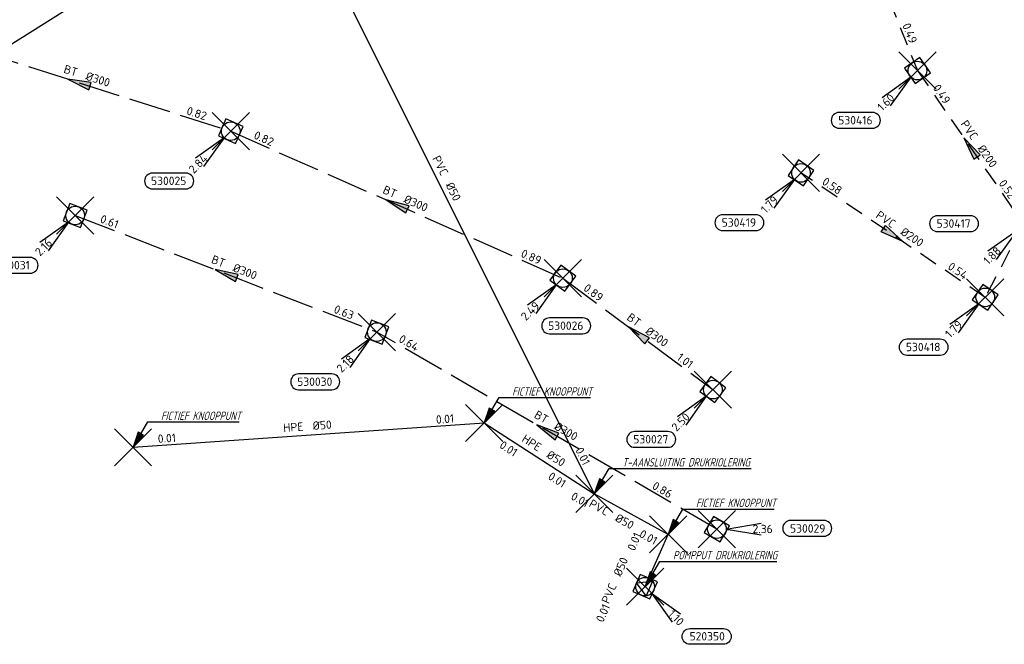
# Model space of a CAD drawing. Header units: metres. Extents: x 153343 to 157271, y 461673 to 467005.
# Tile 41 of 191: x 154305 to 154464, y 464127 to 464228. Entities that reach past the tile are written whole.
import ezdxf
from ezdxf.enums import TextEntityAlignment as Align
from ezdxf.lldxf.tags import DXFTag

# ---------------------------------------------------------------- set-up
doc = ezdxf.new("R2010")
doc.units = ezdxf.units.M
doc.header["$LTSCALE"] = 0.75
doc.header["$PDMODE"] = 3
doc.header["$PDSIZE"] = 3
doc.linetypes.add('RI-HWA_BETON', pattern=[11.4, 9, -2.4])
doc.linetypes.add('RI-HWA_PVC', pattern=[6.4, 4, -2.4])
doc.layers.get('0').update_dxf_attribs({"lineweight": 25})
doc.layers.get('defpoints').update_dxf_attribs({"lineweight": 25})
for name, color, linetype in [('B-OI-RI-AANPIJLING', 1, 'Continuous'), ('B-OI-RI-DRUKLEIDING_TRANSPORTLEIDING_HPE_50-G', 210, 'RI-PERS'), ('B-OI-RI-DRUKLEIDING_TRANSPORTLEIDING_PVC_50-G', 210, 'RI-PERS'), ('B-OI-RI-HWA_PUTNUMMER-S @ 0.75', 151, 'Continuous'), ('B-OI-RI-HWA_TRANSPORTLEIDING_BETON_300-G', 151, 'RI-HWA_BETON'), ('B-OI-RI-HWA_TRANSPORTLEIDING_PVC_200-G', 151, 'RI-HWA_PVC'), ('B-OI-RI-PERSLEIDING_TRANSPORTLEIDING_PVC_315-G', 210, 'RI-PERS'), ('B-OI-RI-VWA_PUTNUMMER-S @ 0.75', 33, 'Continuous'), ('fictief knooppunt', 7, 'Continuous')]:
    doc.layers.add(name, color=color, linetype=linetype)
for name, color, linetype, lineweight in [('B-OI-RI-HWA_RIOOLPUT_INSPECTIEPUT-S', 151, 'Continuous', 25), ('B-OI-RI-HWA_STROOMRICHTING-S @ 0.75', 151, 'Continuous', 25), ('B-OI-RI-PERSLEIDING_RIOOLPUT_POMPPUT-S @ 0.75', 210, 'Continuous', 25), ('B-OI-RI-VWA_STROOMRICHTING-S @ 0.75', 33, 'Continuous', 25), ('N-OI-RI-BIJZONDERDERHEDEN-T18', 134, 'Continuous', 18)]:
    doc.layers.add(name, color=color, linetype=linetype, lineweight=lineweight)
for name, color, linetype, plot in [('inspectieput', 7, 'Continuous', False), ('pompput drukriolering', 7, 'Continuous', False), ('t-aansluiting drukriolering', 7, 'Continuous', False)]:
    doc.layers.add(name, color=color, linetype=linetype, plot=plot)
doc.styles.add('NLCS-ISO', font='isocpeur.ttf')
doc.styles.add('NLCS-ISO-M750-T18_CURSIEF', font='NLCS-ISO.ttf', dxfattribs={"oblique": 15, "height": 1.35})
doc.styles.get("Standard").update_dxf_attribs({"font": 'txt.shx'})
tags = doc.linetypes.add('RI-PERS', pattern='A,7,-2,["P",Standard,S=1.8,R=0,X=-0.5,Y=-0.9],-2,7,-2,[102,NLCS.SHX,S=1,R=180,X=0,Y=0],-2', length=22).pattern_tags.tags
tags[6] = DXFTag(74, 10)

# ---------------------------------------------------------------- blocks, each defined once
blk = doc.blocks.new('*U1600')
at = {"ltscale": 0.1}
blk.add_hatch(color=256, dxfattribs=at).paths.add_polyline_path([(2.5, 0), (-2.5, -0.83), (-2.5, 0.83)])
at = {"ltscale": 0.1, "flags": 128}
blk.add_lwpolyline([(2.5, 0), (-2.5, -0.83), (-2.5, 0.83)], close=True, dxfattribs=at)
at = {"ltscale": 0.1, "style": 'NLCS-ISO'}
for tag, p in [('BOBL', (-14.54, 0)), ('MAT', (-1, 0.5))]:
    blk.add_attdef(tag, text='', height=1.8, dxfattribs=at).set_placement(p, align=Align.BOTTOM_RIGHT)
for tag, p in [('DIA', (1, 0.5)), ('BOBR', (13.6, 0))]:
    blk.add_attdef(tag, text='', height=1.8, dxfattribs=at).set_placement(p, align=Align.BOTTOM_LEFT)
at = {"layer": 'defpoints', "ltscale": 0.1, "style": 'NLCS-ISO', "flags": 1}
blk.add_attdef('JVA', text='', height=1.8, dxfattribs=at).set_placement((0, -1), align=Align.TOP_CENTER)
blk = doc.blocks.new('*U1604')
at = {"ltscale": 0.1}
blk.add_hatch(color=256, dxfattribs=at).paths.add_polyline_path([(-2.5, 0), (2.5, -0.83), (2.5, 0.83)])
at = {"ltscale": 0.1, "flags": 128}
blk.add_lwpolyline([(-2.5, 0), (2.5, -0.83), (2.5, 0.83)], close=True, dxfattribs=at)
at = {"ltscale": 0.1, "style": 'NLCS-ISO'}
for tag, p in [('BOBL', (-10.7, 0)), ('MAT', (-1, 0.5))]:
    blk.add_attdef(tag, text='', height=1.8, dxfattribs=at).set_placement(p, align=Align.BOTTOM_RIGHT)
for tag, p in [('DIA', (1, 0.5)), ('BOBR', (9.76, 0))]:
    blk.add_attdef(tag, text='', height=1.8, dxfattribs=at).set_placement(p, align=Align.BOTTOM_LEFT)
at = {"layer": 'defpoints', "ltscale": 0.1, "style": 'NLCS-ISO', "flags": 1}
blk.add_attdef('JVA', text='', height=1.8, dxfattribs=at).set_placement((0, -1), align=Align.TOP_CENTER)
blk = doc.blocks.new('*U1411')
at = {"ltscale": 0.1}
blk.add_hatch(color=256, dxfattribs=at).paths.add_polyline_path([(-2.5, 0), (2.5, -0.83), (2.5, 0.83)])
at = {"ltscale": 0.1, "flags": 128}
blk.add_lwpolyline([(-2.5, 0), (2.5, -0.83), (2.5, 0.83)], close=True, dxfattribs=at)
at = {"ltscale": 0.1, "style": 'NLCS-ISO'}
for tag, p in [('BOBL', (-14.85, 0)), ('MAT', (-1, 0.5))]:
    blk.add_attdef(tag, text='', height=1.8, dxfattribs=at).set_placement(p, align=Align.BOTTOM_RIGHT)
for tag, p in [('DIA', (1, 0.5)), ('BOBR', (13.91, 0))]:
    blk.add_attdef(tag, text='', height=1.8, dxfattribs=at).set_placement(p, align=Align.BOTTOM_LEFT)
at = {"layer": 'defpoints', "ltscale": 0.1, "style": 'NLCS-ISO', "flags": 1}
blk.add_attdef('JVA', text='', height=1.8, dxfattribs=at).set_placement((0, -1), align=Align.TOP_CENTER)
blk = doc.blocks.new('*U1364')
at = {"ltscale": 0.1}
blk.add_hatch(color=256, dxfattribs=at).paths.add_polyline_path([(-2.5, 0), (2.5, -0.83), (2.5, 0.83)])
at = {"ltscale": 0.1, "flags": 128}
blk.add_lwpolyline([(-2.5, 0), (2.5, -0.83), (2.5, 0.83)], close=True, dxfattribs=at)
at = {"ltscale": 0.1, "style": 'NLCS-ISO'}
for tag, p in [('BOBL', (-25.39, 0)), ('MAT', (-1, 0.5))]:
    blk.add_attdef(tag, text='', height=1.8, dxfattribs=at).set_placement(p, align=Align.BOTTOM_RIGHT)
for tag, p in [('DIA', (1, 0.5)), ('BOBR', (24.44, -0.01))]:
    blk.add_attdef(tag, text='', height=1.8, dxfattribs=at).set_placement(p, align=Align.BOTTOM_LEFT)
at = {"layer": 'defpoints', "ltscale": 0.1, "style": 'NLCS-ISO', "flags": 1}
blk.add_attdef('JVA', text='', height=1.8, dxfattribs=at).set_placement((0, -1), align=Align.TOP_CENTER)
blk = doc.blocks.new('*U1310')
at = {"ltscale": 0.1}
blk.add_hatch(color=256, dxfattribs=at).paths.add_polyline_path([(-2.5, 0), (2.5, -0.83), (2.5, 0.83)])
at = {"ltscale": 0.1, "flags": 128}
blk.add_lwpolyline([(-2.5, 0), (2.5, -0.83), (2.5, 0.83)], close=True, dxfattribs=at)
at = {"ltscale": 0.1, "style": 'NLCS-ISO'}
for tag, p in [('BOBL', (-32.88, 0)), ('MAT', (-1, 0.5))]:
    blk.add_attdef(tag, text='', height=1.8, dxfattribs=at).set_placement(p, align=Align.BOTTOM_RIGHT)
for tag, p in [('DIA', (1, 0.5)), ('BOBR', (25.64, -0.01))]:
    blk.add_attdef(tag, text='', height=1.8, dxfattribs=at).set_placement(p, align=Align.BOTTOM_LEFT)
at = {"layer": 'defpoints', "ltscale": 0.1, "style": 'NLCS-ISO', "flags": 1}
blk.add_attdef('JVA', text='', height=1.8, dxfattribs=at).set_placement((0, -1), align=Align.TOP_CENTER)
blk = doc.blocks.new('*U1311')
at = {"ltscale": 0.1}
blk.add_hatch(color=256, dxfattribs=at).paths.add_polyline_path([(-2.5, 0), (2.5, -0.83), (2.5, 0.83)])
at = {"ltscale": 0.1, "flags": 128}
blk.add_lwpolyline([(-2.5, 0), (2.5, -0.83), (2.5, 0.83)], close=True, dxfattribs=at)
at = {"ltscale": 0.1, "style": 'NLCS-ISO'}
for tag, p in [('BOBL', (-10.73, 0)), ('MAT', (-1, 0.5))]:
    blk.add_attdef(tag, text='', height=1.8, dxfattribs=at).set_placement(p, align=Align.BOTTOM_RIGHT)
for tag, p in [('DIA', (1, 0.5)), ('BOBR', (9.79, 0))]:
    blk.add_attdef(tag, text='', height=1.8, dxfattribs=at).set_placement(p, align=Align.BOTTOM_LEFT)
at = {"layer": 'defpoints', "ltscale": 0.1, "style": 'NLCS-ISO', "flags": 1}
blk.add_attdef('JVA', text='', height=1.8, dxfattribs=at).set_placement((0, -1), align=Align.TOP_CENTER)
blk = doc.blocks.new('*U1341')
at = {"ltscale": 0.1}
blk.add_hatch(color=256, dxfattribs=at).paths.add_polyline_path([(-2.5, 0), (2.5, -0.83), (2.5, 0.83)])
at = {"ltscale": 0.1, "flags": 128}
blk.add_lwpolyline([(-2.5, 0), (2.5, -0.83), (2.5, 0.83)], close=True, dxfattribs=at)
at = {"ltscale": 0.1, "style": 'NLCS-ISO'}
for tag, p in [('BOBL', (-29.67, 0)), ('MAT', (-1, 0.5))]:
    blk.add_attdef(tag, text='', height=1.8, dxfattribs=at).set_placement(p, align=Align.BOTTOM_RIGHT)
for tag, p in [('DIA', (1, 0.5)), ('BOBR', (28.72, -0.01))]:
    blk.add_attdef(tag, text='', height=1.8, dxfattribs=at).set_placement(p, align=Align.BOTTOM_LEFT)
at = {"layer": 'defpoints', "ltscale": 0.1, "style": 'NLCS-ISO', "flags": 1}
blk.add_attdef('JVA', text='', height=1.8, dxfattribs=at).set_placement((0, -1), align=Align.TOP_CENTER)
blk = doc.blocks.new('*U1342')
at = {"ltscale": 0.1}
blk.add_hatch(color=256, dxfattribs=at).paths.add_polyline_path([(-2.5, 0), (2.5, -0.83), (2.5, 0.83)])
at = {"ltscale": 0.1, "flags": 128}
blk.add_lwpolyline([(-2.5, 0), (2.5, -0.83), (2.5, 0.83)], close=True, dxfattribs=at)
at = {"ltscale": 0.1, "style": 'NLCS-ISO'}
for tag, p in [('BOBL', (-24.87, 0)), ('MAT', (-1, 0.5))]:
    blk.add_attdef(tag, text='', height=1.8, dxfattribs=at).set_placement(p, align=Align.BOTTOM_RIGHT)
for tag, p in [('DIA', (1, 0.5)), ('BOBR', (23.92, -0.01))]:
    blk.add_attdef(tag, text='', height=1.8, dxfattribs=at).set_placement(p, align=Align.BOTTOM_LEFT)
at = {"layer": 'defpoints', "ltscale": 0.1, "style": 'NLCS-ISO', "flags": 1}
blk.add_attdef('JVA', text='', height=1.8, dxfattribs=at).set_placement((0, -1), align=Align.TOP_CENTER)
blk = doc.blocks.new('*U35')
at = {"ltscale": 0.1, "style": 'NLCS-ISO'}
for tag, p in [('BOBL', (-5.66, 0)), ('MAT', (-1, 0.5))]:
    blk.add_attdef(tag, text='', height=1.8, dxfattribs=at).set_placement(p, align=Align.BOTTOM_RIGHT)
for tag, p in [('DIA', (1, 0.5)), ('BOBR', (7.22, 0))]:
    blk.add_attdef(tag, text='', height=1.8, dxfattribs=at).set_placement(p, align=Align.BOTTOM_LEFT)
at = {"layer": 'defpoints', "ltscale": 0.1, "style": 'NLCS-ISO', "flags": 1}
blk.add_attdef('JVA', text='', height=1.8, dxfattribs=at).set_placement((0, -1), align=Align.TOP_CENTER)
blk = doc.blocks.new('*U1348')
at = {"ltscale": 0.1, "style": 'NLCS-ISO'}
for tag, p in [('MAT', (-1, 0.5)), ('BOBL', (-4.72, -3.24))]:
    blk.add_attdef(tag, text='', height=1.8, dxfattribs=at).set_placement(p, align=Align.BOTTOM_RIGHT)
for tag, p in [('DIA', (1, 0.5)), ('BOBR', (3.78, -3.24))]:
    blk.add_attdef(tag, text='', height=1.8, dxfattribs=at).set_placement(p, align=Align.BOTTOM_LEFT)
at = {"layer": 'defpoints', "ltscale": 0.1, "style": 'NLCS-ISO', "flags": 1}
blk.add_attdef('JVA', text='', height=1.8, dxfattribs=at).set_placement((0, -1), align=Align.TOP_CENTER)
blk = doc.blocks.new('*U1346')
at = {"ltscale": 0.1, "style": 'NLCS-ISO'}
for tag, p in [('BOBL', (-28.47, 0)), ('MAT', (-1, 0.5))]:
    blk.add_attdef(tag, text='', height=1.8, dxfattribs=at).set_placement(p, align=Align.BOTTOM_RIGHT)
for tag, p in [('DIA', (1, 0.5)), ('BOBR', (27.52, -0.01))]:
    blk.add_attdef(tag, text='', height=1.8, dxfattribs=at).set_placement(p, align=Align.BOTTOM_LEFT)
at = {"layer": 'defpoints', "ltscale": 0.1, "style": 'NLCS-ISO', "flags": 1}
blk.add_attdef('JVA', text='', height=1.8, dxfattribs=at).set_placement((0, -1), align=Align.TOP_CENTER)
blk = doc.blocks.new('*U1208')
at = {"ltscale": 0.1, "style": 'NLCS-ISO'}
for tag, p in [('BOBL', (-65.35, 0)), ('MAT', (-1, 0.5))]:
    blk.add_attdef(tag, text='', height=1.8, dxfattribs=at).set_placement(p, align=Align.BOTTOM_RIGHT)
for tag, p in [('DIA', (1, 0.5)), ('BOBR', (64.4, -0.04))]:
    blk.add_attdef(tag, text='', height=1.8, dxfattribs=at).set_placement(p, align=Align.BOTTOM_LEFT)
at = {"layer": 'defpoints', "ltscale": 0.1, "style": 'NLCS-ISO', "flags": 1}
blk.add_attdef('JVA', text='', height=1.8, dxfattribs=at).set_placement((0, -1), align=Align.TOP_CENTER)
blk = doc.blocks.new('*U1204')
at = {"ltscale": 0.1}
blk.add_hatch(color=256, dxfattribs=at).paths.add_polyline_path([(2.5, 0), (-2.5, -0.83), (-2.5, 0.83)])
at = {"ltscale": 0.1, "flags": 128}
blk.add_lwpolyline([(2.5, 0), (-2.5, -0.83), (-2.5, 0.83)], close=True, dxfattribs=at)
at = {"ltscale": 0.1, "style": 'NLCS-ISO'}
for tag, p in [('BOBL', (-89.41, 0)), ('MAT', (-1, 0.5))]:
    blk.add_attdef(tag, text='', height=1.8, dxfattribs=at).set_placement(p, align=Align.BOTTOM_RIGHT)
for tag, p in [('DIA', (1, 0.5)), ('BOBR', (88.46, -0.05))]:
    blk.add_attdef(tag, text='', height=1.8, dxfattribs=at).set_placement(p, align=Align.BOTTOM_LEFT)
at = {"layer": 'defpoints', "ltscale": 0.1, "style": 'NLCS-ISO', "flags": 1}
blk.add_attdef('JVA', text='', height=1.8, dxfattribs=at).set_placement((0, -1), align=Align.TOP_CENTER)
blk = doc.blocks.new('B-SRI-PUT_HWA-SO')
at = {"lineweight": -3, "flags": 128}
blk.add_lwpolyline([(-2, -2), (2, -2), (2, 2), (-2, 2)], close=True, dxfattribs=at)
at = {"lineweight": -3}
blk.add_circle((0, 0), 2, dxfattribs=at)
blk = doc.blocks.new('*U241')
for q in [(-7.6, -5.83), (-5.83, -7.6)]:
    blk.add_line((-1.41, -1.41), q)
blk.add_lwpolyline([(-16.81, -12.39), (-9.65, -12.39, 1), (-9.65, -9.01), (-16.81, -9.01, 1)], format="xyb", close=True)
at = {"ltscale": 0.1, "style": 'NLCS-ISO'}
blk.add_attdef('PUTHGT', text='', height=1.8, rotation=45, dxfattribs=at).set_placement((-8.44, -8.48), align=Align.MIDDLE_LEFT)
blk.add_attdef('PUTNR', text='', height=1.8, dxfattribs=at).set_placement((-13.33, -8.87), align=Align.MIDDLE_CENTER)
blk = doc.blocks.new('*U883')
for q in [(-7.6, -5.83), (-5.83, -7.6)]:
    blk.add_line((-1.41, -1.41), q)
blk.add_lwpolyline([(-18.46, -1.59), (-11.31, -1.59, 1), (-11.31, 1.8), (-18.46, 1.8, 1)], format="xyb", close=True)
at = {"ltscale": 0.1, "style": 'NLCS-ISO'}
blk.add_attdef('PUTNR', text='', height=1.8, dxfattribs=at).set_placement((-14.99, 1.94), align=Align.MIDDLE_CENTER)
blk.add_attdef('PUTHGT', text='', height=1.8, rotation=45, dxfattribs=at).set_placement((-8.44, -8.48), align=Align.MIDDLE_LEFT)
blk = doc.blocks.new('*U718')
for q in [(9.5, 1.25), (9.5, -1.25)]:
    blk.add_line((2, 0), q)
blk.add_lwpolyline([(22.98, 1.86), (15.82, 1.86, 1), (15.82, -1.52), (22.98, -1.52, 1)], format="xyb", close=True)
at = {"ltscale": 0.1, "style": 'NLCS-ISO'}
blk.add_attdef('PUTHGT', text='', height=1.8, rotation=360, dxfattribs=at).set_placement((7.65, 0.03), align=Align.MIDDLE_LEFT)
blk.add_attdef('PUTNR', text='', height=1.8, dxfattribs=at).set_placement((19.5, 0.14), align=Align.MIDDLE_CENTER)
blk = doc.blocks.new('*U669')
for q in [(-7.6, -5.83), (-5.83, -7.6)]:
    blk.add_line((-1.41, -1.41), q)
blk.add_lwpolyline([(-2.86, -11.93), (4.3, -11.93, 1), (4.3, -8.54), (-2.86, -8.54, 1)], format="xyb", close=True)
at = {"ltscale": 0.1, "style": 'NLCS-ISO'}
blk.add_attdef('PUTHGT', text='', height=1.8, rotation=45, dxfattribs=at).set_placement((-8.44, -8.48), align=Align.MIDDLE_LEFT)
blk.add_attdef('PUTNR', text='', height=1.8, dxfattribs=at).set_placement((0.61, -8.4), align=Align.MIDDLE_CENTER)
blk = doc.blocks.new('B-SRI-PUT_POMPPUT-SO')
at = {"lineweight": -3, "flags": 128}
blk.add_lwpolyline([(-2, -2), (2, -2), (2, 2), (-2, 2)], close=True, dxfattribs=at)
at = {"ltscale": 0.1, "flags": 128}
blk.add_lwpolyline([(-1.74, -0.98), (0, 2), (1.74, -0.98)], close=True, dxfattribs=at)
at = {"lineweight": -3}
blk.add_circle((0, 0), 2, dxfattribs=at)
blk = doc.blocks.new('*U321')
for q in [(5.83, -7.6), (7.6, -5.83)]:
    blk.add_line((1.41, -1.41), q)
blk.add_lwpolyline([(16.81, -12.39), (9.65, -12.39, -1), (9.65, -9.01), (16.81, -9.01, -1)], format="xyb", close=True)
at = {"ltscale": 0.1, "style": 'NLCS-ISO'}
blk.add_attdef('PUTHGT', text='', height=1.8, rotation=315, dxfattribs=at).set_placement((5.39, -5.43), align=Align.MIDDLE_LEFT)
blk.add_attdef('PUTNR', text='', height=1.8, dxfattribs=at).set_placement((13.33, -8.87), align=Align.MIDDLE_CENTER)

msp = doc.modelspace()

# ---------------------------------------------------------------- linework, layer by layer
at = {"layer": 'B-OI-RI-AANPIJLING', "transparency": 33554610, "flags": 128}
for points in [[(154380.22, 464163.01), (154381.92, 464164.91), (154381.04, 464165.42), (154380.22, 464163.01), (154381.19, 464165.34), (154381.34, 464165.25), (154380.22, 464163.01), (154381.63, 464165.08), (154381.78, 464164.99), (154380.22, 464163.01), (154382.61, 464167.09), (154397.35, 464167.09)], [(154323.65, 464159.09), (154325.35, 464160.99), (154324.47, 464161.5), (154323.65, 464159.09), (154324.62, 464161.42), (154324.77, 464161.33), (154323.65, 464159.09), (154325.06, 464161.16), (154325.21, 464161.07), (154323.65, 464159.09), (154326.04, 464163.17), (154340.77, 464163.17)], [(154397.95, 464151.59), (154399.65, 464153.49), (154398.77, 464154), (154397.95, 464151.59), (154398.92, 464153.92), (154399.07, 464153.83), (154397.95, 464151.59), (154399.36, 464153.66), (154399.51, 464153.57), (154397.95, 464151.59), (154400.34, 464155.67), (154423.22, 464155.67)], [(154409.83, 464145.06), (154411.53, 464146.96), (154410.65, 464147.47), (154409.83, 464145.06), (154410.8, 464147.39), (154410.95, 464147.3), (154409.83, 464145.06), (154411.24, 464147.13), (154411.39, 464147.04), (154409.83, 464145.06), (154412.22, 464149.14), (154426.91, 464149.14)], [(154406.13, 464136.63), (154407.83, 464138.53), (154406.95, 464139.04), (154406.13, 464136.63), (154407.1, 464138.96), (154407.25, 464138.87), (154406.13, 464136.63), (154407.54, 464138.7), (154407.69, 464138.61), (154406.13, 464136.63), (154408.52, 464140.71), (154427.36, 464140.71)]]:
    msp.add_lwpolyline(points, dxfattribs=at)
at = {"layer": 'B-OI-RI-DRUKLEIDING_TRANSPORTLEIDING_HPE_50-G', "color": 0, "transparency": 33554610}
for p, q in [((154323.65, 464159.09), (154380.22, 464163.01)), ((154380.22, 464163.01), (154397.95, 464151.59))]:
    msp.add_line(p, q, dxfattribs=at)
at = {"layer": 'B-OI-RI-DRUKLEIDING_TRANSPORTLEIDING_PVC_50-G', "transparency": 33554610}
for p, q in [((154347.88, 464251.81), (154397.95, 464151.59)), ((154409.83, 464145.06), (154397.95, 464151.59)), ((154406.13, 464136.63), (154409.83, 464145.06))]:
    msp.add_line(p, q, dxfattribs=at)
at = {"layer": 'B-OI-RI-HWA_TRANSPORTLEIDING_BETON_300-G', "transparency": 33554610}
for p, q in [((154290.52, 464225.66), (154339.39, 464210.03)), ((154339.39, 464210.03), (154392.89, 464186.34)), ((154314.33, 464196.44), (154362.92, 464177.66)), ((154392.89, 464186.34), (154417.05, 464168.38)), ((154417.7, 464145.9), (154362.92, 464177.66))]:
    msp.add_line(p, q, dxfattribs=at)
at = {"layer": 'B-OI-RI-HWA_TRANSPORTLEIDING_PVC_200-G', "transparency": 33554610}
for p, q in [((154436.6, 464253.52), (154450, 464219.8)), ((154450, 464219.8), (154467.06, 464195.05)), ((154460.92, 464183.25), (154431.24, 464203.31)), ((154467.06, 464195.05), (154460.92, 464183.25))]:
    msp.add_line(p, q, dxfattribs=at)
at = {"layer": 'B-OI-RI-PERSLEIDING_TRANSPORTLEIDING_PVC_315-G', "transparency": 33554610}
msp.add_line((154347.88, 464251.81), (154222.75, 464172.56), dxfattribs=at)
at = {"layer": 'fictief knooppunt', "color": 0, "transparency": 33554610}
for p in [(154380.22, 464163.01), (154323.65, 464159.09), (154409.83, 464145.06)]:
    msp.add_point(p, dxfattribs=at)
at = {"layer": 'inspectieput', "color": 0, "transparency": 33554610}
for p in [(154450, 464219.8), (154339.39, 464210.03), (154431.24, 464203.31), (154314.33, 464196.44), (154392.89, 464186.34), (154460.92, 464183.25), (154362.92, 464177.66), (154417.05, 464168.38), (154417.7, 464145.9)]:
    msp.add_point(p, dxfattribs=at)
at = {"layer": 'pompput drukriolering', "color": 0, "transparency": 33554610}
msp.add_point((154406.13, 464136.63), dxfattribs=at)
at = {"layer": 't-aansluiting drukriolering', "color": 0, "transparency": 33554610}
msp.add_point((154397.95, 464151.59), dxfattribs=at)

# ---------------------------------------------------------------- block references
at = {"layer": 'B-OI-RI-HWA_PUTNUMMER-S @ 0.75', "color": 0, "transparency": 33554610}
ref = msp.add_blockref('*U241', (154450, 464219.8), dxfattribs=dict(at, xscale=0.75, yscale=0.75, zscale=0.75))
ref.add_attrib('PUTNR', '530416', dxfattribs={"layer": '0', "ltscale": 0.1, "height": 1.35, "style": 'NLCS-ISO'}).set_placement((154440, 464211.8), align=Align.MIDDLE_CENTER)
ref.add_attrib('PUTHGT', '1.60', dxfattribs={"layer": '0', "ltscale": 0.1, "height": 1.35, "rotation": 45, "style": 'NLCS-ISO'}).set_placement((154443.86, 464213.63), align=Align.MIDDLE_LEFT)
ref = msp.add_blockref('*U241', (154339.39, 464210.03), dxfattribs=dict(at, xscale=0.75, yscale=0.75, zscale=0.75))
ref.add_attrib('PUTNR', '530025', dxfattribs={"layer": '0', "ltscale": 0.1, "height": 1.35, "style": 'NLCS-ISO'}).set_placement((154329.39, 464202.03), align=Align.MIDDLE_CENTER)
ref.add_attrib('PUTHGT', '2.84', dxfattribs={"layer": '0', "ltscale": 0.1, "height": 1.35, "rotation": 45, "style": 'NLCS-ISO'}).set_placement((154332.96, 464203.57), align=Align.MIDDLE_LEFT)
ref = msp.add_blockref('*U241', (154431.24, 464203.31), dxfattribs=dict(at, xscale=0.75, yscale=0.75, zscale=0.75))
ref.add_attrib('PUTNR', '530419', dxfattribs={"layer": '0', "ltscale": 0.1, "height": 1.35, "style": 'NLCS-ISO'}).set_placement((154421.24, 464195.31), align=Align.MIDDLE_CENTER)
ref.add_attrib('PUTHGT', '1.79', dxfattribs={"layer": '0', "ltscale": 0.1, "height": 1.35, "rotation": 45, "style": 'NLCS-ISO'}).set_placement((154425.1, 464197.14), align=Align.MIDDLE_LEFT)
ref = msp.add_blockref('*U883', (154467.06, 464195.05), dxfattribs=dict(at, xscale=0.75, yscale=0.75, zscale=0.75))
ref.add_attrib('PUTNR', '530417', dxfattribs={"layer": '0', "ltscale": 0.1, "height": 1.35, "style": 'NLCS-ISO'}).set_placement((154455.82, 464195.15), align=Align.MIDDLE_CENTER)
ref.add_attrib('PUTHGT', '1.88', dxfattribs={"layer": '0', "ltscale": 0.1, "height": 1.35, "rotation": 45, "style": 'NLCS-ISO'}).set_placement((154460.92, 464188.88), align=Align.MIDDLE_LEFT)
ref = msp.add_blockref('*U241', (154314.33, 464196.44), dxfattribs=dict(at, xscale=0.75, yscale=0.75, zscale=0.75))
ref.add_attrib('PUTNR', '530031', dxfattribs={"layer": '0', "ltscale": 0.1, "height": 1.35, "style": 'NLCS-ISO'}).set_placement((154304.33, 464188.44), align=Align.MIDDLE_CENTER)
ref.add_attrib('PUTHGT', '2.16', dxfattribs={"layer": '0', "ltscale": 0.1, "height": 1.35, "rotation": 45, "style": 'NLCS-ISO'}).set_placement((154308.19, 464190.27), align=Align.MIDDLE_LEFT)
ref = msp.add_blockref('*U669', (154392.89, 464186.34), dxfattribs=dict(at, xscale=0.75, yscale=0.75, zscale=0.75))
ref.add_attrib('PUTNR', '530026', dxfattribs={"layer": '0', "ltscale": 0.1, "height": 1.35, "style": 'NLCS-ISO'}).set_placement((154393.35, 464178.69), align=Align.MIDDLE_CENTER)
ref.add_attrib('PUTHGT', '2.49', dxfattribs={"layer": '0', "ltscale": 0.1, "height": 1.35, "rotation": 45, "style": 'NLCS-ISO'}).set_placement((154386.46, 464179.88), align=Align.MIDDLE_LEFT)
ref = msp.add_blockref('*U241', (154460.92, 464183.25), dxfattribs=dict(at, xscale=0.75, yscale=0.75, zscale=0.75))
ref.add_attrib('PUTNR', '530418', dxfattribs={"layer": '0', "ltscale": 0.1, "height": 1.35, "style": 'NLCS-ISO'}).set_placement((154450.92, 464175.25), align=Align.MIDDLE_CENTER)
ref.add_attrib('PUTHGT', '1.79', dxfattribs={"layer": '0', "ltscale": 0.1, "height": 1.35, "rotation": 45, "style": 'NLCS-ISO'}).set_placement((154454.78, 464177.08), align=Align.MIDDLE_LEFT)
ref = msp.add_blockref('*U241', (154362.92, 464177.66), dxfattribs=dict(at, xscale=0.75, yscale=0.75, zscale=0.75))
ref.add_attrib('PUTNR', '530030', dxfattribs={"layer": '0', "ltscale": 0.1, "height": 1.35, "style": 'NLCS-ISO'}).set_placement((154352.92, 464169.66), align=Align.MIDDLE_CENTER)
ref.add_attrib('PUTHGT', '2.18', dxfattribs={"layer": '0', "ltscale": 0.1, "height": 1.35, "rotation": 45, "style": 'NLCS-ISO'}).set_placement((154356.78, 464171.49), align=Align.MIDDLE_LEFT)
ref = msp.add_blockref('*U241', (154417.05, 464168.38), dxfattribs=dict(at, xscale=0.75, yscale=0.75, zscale=0.75))
ref.add_attrib('PUTNR', '530027', dxfattribs={"layer": '0', "ltscale": 0.1, "height": 1.35, "style": 'NLCS-ISO'}).set_placement((154407.05, 464160.38), align=Align.MIDDLE_CENTER)
ref.add_attrib('PUTHGT', '2.50', dxfattribs={"layer": '0', "ltscale": 0.1, "height": 1.35, "rotation": 45, "style": 'NLCS-ISO'}).set_placement((154410.72, 464162.02), align=Align.MIDDLE_LEFT)
at = {"layer": 'B-OI-RI-HWA_PUTNUMMER-S @ 0.75', "color": 0, "transparency": 33554610, "xscale": 0.75, "yscale": 0.75, "zscale": 0.75}
msp.add_blockref('*U718', (154417.7, 464145.9), dxfattribs=at).add_auto_attribs({'PUTNR': '530029', 'PUTHGT': '2.36'})
at = {"layer": 'B-OI-RI-HWA_RIOOLPUT_INSPECTIEPUT-S', "transparency": 33554610}
for p, xscale, yscale, zscale, rotation in [((154450, 464219.8), 0.75, 0.75, 0.75, 304.5782210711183), ((154339.39, 464210.03), 0.7499999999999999, 0.7499999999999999, 0.7499999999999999, 336.116058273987), ((154431.24, 464203.31), 0.75, 0.75, 0.75, 325.946182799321), ((154314.33, 464196.44), 0.75, 0.75, 0.75, 338.8685188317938), ((154392.89, 464186.34), 0.75, 0.75, 0.75, 323.3737183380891), ((154460.92, 464183.25), 0.7500000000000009, 0.7500000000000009, 0.7500000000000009, 145.946182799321), ((154362.92, 464177.66), 0.75, 0.75, 0.75, 158.8685188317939), ((154417.05, 464168.38), 0.7500000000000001, 0.7500000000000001, 0.7500000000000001, 143.3737183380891), ((154417.7, 464145.9), 0.7500000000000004, 0.7500000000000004, 0.7500000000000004, 149.89597258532)]:
    msp.add_blockref('B-SRI-PUT_HWA-SO', p, dxfattribs=dict(at, xscale=xscale, yscale=yscale, zscale=zscale, rotation=rotation))
at = {"layer": 'B-OI-RI-HWA_STROOMRICHTING-S @ 0.75', "color": 0, "transparency": 33554610, "xscale": 0.75, "yscale": 0.75, "zscale": 0.75}
for name, p, rotation, values in [('*U1411', (154443.3, 464236.66), 291.6723915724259, {'MAT': 'PVC', 'DIA': '%%c200', 'BOBL': '0.45', 'BOBR': '0.49'}), ('*U1342', (154314.95, 464217.84), 342.2642622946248, {'MAT': 'BT', 'DIA': '%%c300', 'BOBL': '0.70', 'BOBR': '0.82'}), ('*U1341', (154366.14, 464198.19), 336.116058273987, {'MAT': 'BT', 'DIA': '%%c300', 'BOBL': '0.82', 'BOBR': '0.89'}), ('*U1600', (154446.08, 464193.28), 325.946182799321, {'MAT': 'PVC', 'DIA': '%%c200', 'BOBL': '0.58', 'BOBR': '0.54'}), ('*U1364', (154338.62, 464187.05), 338.8685188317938, {'MAT': 'BT', 'DIA': '%%c300', 'BOBL': '0.61', 'BOBR': '0.63'}), ('*U1311', (154404.97, 464177.36), 323.3737183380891, {'MAT': 'BT', 'DIA': '%%c300', 'BOBL': '0.89', 'BOBR': '1.01'}), ('*U1310', (154390.31, 464161.78), 329.8959725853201, {'MAT': 'BT', 'DIA': '%%c300', 'BOBL': '0.64', 'BOBR': '0.86'})]:
    msp.add_blockref(name, p, dxfattribs=dict(at, rotation=rotation)).add_auto_attribs(values)
at = {"layer": 'B-OI-RI-HWA_STROOMRICHTING-S @ 0.75', "color": 0, "transparency": 33554610}
ref = msp.add_blockref('*U1604', (154458.53, 464207.42), dxfattribs=dict(at, xscale=0.75, yscale=0.75, zscale=0.75, rotation=304.5782210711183))
ref.add_attrib('MAT', 'PVC', dxfattribs={"layer": '0', "ltscale": 0.1, "height": 1.35, "rotation": 304.5782, "style": 'NLCS-ISO', "oblique": 360}).set_placement((154458.41, 464208.26), align=Align.BOTTOM_RIGHT)
ref.add_attrib('DIA', '%%c200', dxfattribs={"layer": '0', "ltscale": 0.1, "height": 1.35, "rotation": 304.5782, "style": 'NLCS-ISO', "oblique": 360}).set_placement((154459.26, 464207.02), align=Align.BOTTOM_LEFT)
ref.add_attrib('BOBL', '0.49', dxfattribs={"layer": '0', "ltscale": 0.1, "height": 1.35, "rotation": 304.5782, "style": 'NLCS-ISO', "oblique": 360}).set_placement((154453.97, 464214.03), align=Align.BOTTOM_RIGHT)
ref.add_attrib('BOBR', '0.52', dxfattribs={"layer": '0', "ltscale": 0.1, "height": 1.35, "rotation": 304.5782, "style": 'NLCS-ISO', "oblique": 360}).set_placement((154462.68, 464201.4), align=Align.BOTTOM_LEFT)
at = {"layer": 'B-OI-RI-PERSLEIDING_RIOOLPUT_POMPPUT-S @ 0.75', "color": 0, "transparency": 33554610, "xscale": 0.75, "yscale": 0.75, "zscale": 0.75, "rotation": 66.30291364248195}
msp.add_blockref('B-SRI-PUT_POMPPUT-SO', (154406.13, 464136.63), dxfattribs=at)
at = {"layer": 'B-OI-RI-VWA_PUTNUMMER-S @ 0.75', "color": 0, "transparency": 33554610}
ref = msp.add_blockref('*U321', (154406.13, 464136.63), dxfattribs=dict(at, xscale=0.75, yscale=0.75, zscale=0.75))
ref.add_attrib('PUTNR', '520350', dxfattribs={"layer": '0', "ltscale": 0.1, "height": 1.35, "style": 'NLCS-ISO'}).set_placement((154416.13, 464128.63), align=Align.MIDDLE_CENTER)
ref.add_attrib('PUTHGT', '1.10', dxfattribs={"layer": '0', "ltscale": 0.1, "height": 1.35, "rotation": 315, "style": 'NLCS-ISO'}).set_placement((154410.17, 464132.56), align=Align.MIDDLE_LEFT)
at = {"layer": 'B-OI-RI-VWA_STROOMRICHTING-S @ 0.75', "color": 0, "transparency": 33554610, "xscale": 0.75, "yscale": 0.75, "zscale": 0.75}
for name, p, rotation, values in [('*U1204', (154285.32, 464212.18), 32.34777030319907, {'MAT': 'PVC', 'DIA': '%%c315', 'BOBL': '-0.25', 'BOBR': '-0.75'}), ('*U1208', (154372.92, 464201.7), 296.5467538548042, {'MAT': 'PVC', 'DIA': '%%c50', 'BOBL': '0.01', 'BOBR': '0.01'}), ('*U1346', (154351.93, 464161.05), 3.963956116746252, {'MAT': 'HPE', 'DIA': '%%c50', 'BOBL': '0.01', 'BOBR': '0.01'}), ('*U1348', (154389.08, 464157.3), 327.214170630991, {'MAT': 'HPE', 'DIA': '%%c50', 'BOBL': '0.01', 'BOBR': '0.01'}), ('*U35', (154400.13, 464146.96), 331.2040195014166, {'MAT': 'PVC', 'DIA': '%%c50', 'BOBL': '0.01', 'BOBR': '0.01'}), ('*U35', (154402.62, 464137.16), 66.30291364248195, {'MAT': 'PVC', 'DIA': '%%c50', 'BOBL': '0.01', 'BOBR': '0.01'})]:
    msp.add_blockref(name, p, dxfattribs=dict(at, rotation=rotation)).add_auto_attribs(values)

# ---------------------------------------------------------------- texts
at = {"layer": 'N-OI-RI-BIJZONDERDERHEDEN-T18', "transparency": 33554610, "style": 'NLCS-ISO-M750-T18_CURSIEF', "oblique": 15, "width": 0.8}
for s, p in [('FICTIEF KNOOPPUNT', (154384.72, 464167.41)), ('FICTIEF KNOOPPUNT', (154328.15, 464163.49)), ('T-AANSLUITING DRUKRIOLERING', (154402.45, 464155.99)), ('FICTIEF KNOOPPUNT', (154414.33, 464149.46)), ('POMPPUT DRUKRIOLERING', (154410.63, 464141.03))]:
    msp.add_text(s, height=1.35, dxfattribs=at).set_placement(p)

doc.saveas('drawing.dxf')
